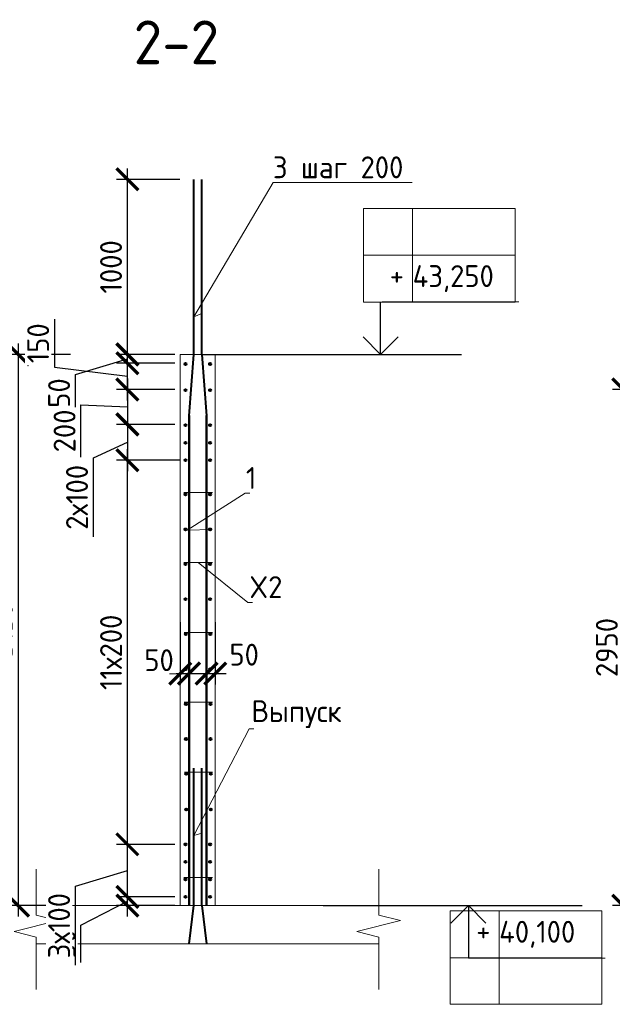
# Model space of a CAD drawing. Header units: millimetres. Extents: x 247266 to 730847, y -636031 to 10052.
# Tile 136 of 196: x 538104 to 544879, y -262127 to -250875. Entities that reach past the tile are written whole.
import ezdxf
from ezdxf import colors
from ezdxf.entities.mleader import LeaderData, LeaderLine
from ezdxf.math import Vec2, Vec3

# ---------------------------------------------------------------- set-up
doc = ezdxf.new("R2010")
doc.units = ezdxf.units.MM
for name, color, linetype, lineweight in [('AF_Stena', 7, 'Continuous', 18), ('KR_Fundament', 7, 'Continuous', 18), ('RAZMER', 7, 'Continuous', 15), ('Арм_шпильки', 7, 'Continuous', 18), ('Армирование', 7, 'Continuous', 40), ('АрмСтер', 7, 'Continuous', 50), ('АС-Таблицы', 7, 'Continuous', 20), ('отметки', 7, 'Continuous', 18), ('подоснова', 7, 'Continuous', 5)]:
    doc.layers.add(name, color=color, linetype=linetype, lineweight=lineweight)
doc.layers.add('РАЗМЕРЫ', color=7, linetype='Continuous')
doc.styles.add('GOST-2.304_Type-B', font='GOST_Common.ttf')
doc.styles.add('ГОСТ', font='GOST_Common.ttf')
doc.dimstyles.new('мой 25', dxfattribs={"dimscale": 100, "dimtxt": 2.5, "dimasz": 2.5, "dimexe": 1.25, "dimexo": 0.625, "dimtad": 1, "dimdec": 0, "dimlfac": 0.5, "dimtxsty": 'GOST-2.304_Type-B', "dimblk": 'ARCHTICK', "dimcen": 2.5, "dimdle": 1.25, "dimaunit": 1, "dimadec": 1, "dimazin": 2, "dimtfac": 1, "dimtdec": 0, "dimtmove": 1, "dimatfit": 3, "dimfxl": 6, "dimfxlon": 1, "dimtfill": 1, "dimlwd": -1, "dimlwe": -1, "dimarcsym": 0})

# ---------------------------------------------------------------- blocks, each defined once
blk = doc.blocks.new('_None')
blk = doc.blocks.new('_ArchTick')
at = {"color": 0, "linetype": 'ByBlock', "const_width": 0.15}
blk.add_lwpolyline([(-0.5, -0.5), (0.5, 0.5)], dxfattribs=at)
blk = doc.blocks.new('*D920')
at = {"layer": 'DEFPOINTS', "color": 0, "ltscale": 100}
for p in [(539940, -257698), (540040, -257698), (540040, -258348)]:
    blk.add_point(p, dxfattribs=at)
at = {"layer": 'РАЗМЕРЫ', "color": 0, "linetype": 'Continuous'}
for p, q in [((539940, -257760), (539940, -258473)), ((540040, -257760), (540040, -258473)), ((539815, -258348), (540165, -258348))]:
    blk.add_line(p, q, dxfattribs=at)
at = {"layer": 'РАЗМЕРЫ', "color": 0, "ltscale": 100, "xscale": 250, "yscale": 250, "zscale": 250}
blk.add_blockref('_ArchTick', (539940, -258348), dxfattribs=at)
at = {"layer": 'РАЗМЕРЫ', "color": 0, "ltscale": 100, "xscale": 250, "yscale": 250, "zscale": 250, "rotation": 180}
blk.add_blockref('_ArchTick', (540040, -258348), dxfattribs=at)
at = {"layer": 'РАЗМЕРЫ', "color": 0, "lineweight": 0, "ltscale": 100, "insert": (539697, -258195), "char_height": 250, "attachment_point": 5, "style": 'GOST-2.304_Type-B', "bg_fill": 3, "box_fill_scale": 1.1, "bg_fill_color": 256, "bg_fill_true_color": 13158600, "bg_fill_transparency": 0}
blk.add_mtext('50', dxfattribs=at)
blk = doc.blocks.new('*D921')
at = {"layer": 'DEFPOINTS', "color": 0, "ltscale": 100}
for p in [(540240, -257698), (540340, -257698), (540340, -258348)]:
    blk.add_point(p, dxfattribs=at)
at = {"layer": 'РАЗМЕРЫ', "color": 0, "linetype": 'Continuous'}
for p, q in [((540240, -257760), (540240, -258473)), ((540340, -257760), (540340, -258473)), ((540115, -258348), (540465, -258348))]:
    blk.add_line(p, q, dxfattribs=at)
at = {"layer": 'РАЗМЕРЫ', "color": 0, "ltscale": 100, "xscale": 250, "yscale": 250, "zscale": 250}
blk.add_blockref('_ArchTick', (540240, -258348), dxfattribs=at)
at = {"layer": 'РАЗМЕРЫ', "color": 0, "ltscale": 100, "xscale": 250, "yscale": 250, "zscale": 250, "rotation": 180}
blk.add_blockref('_ArchTick', (540340, -258348), dxfattribs=at)
at = {"layer": 'РАЗМЕРЫ', "color": 0, "lineweight": 0, "ltscale": 100, "insert": (540670, -258132), "char_height": 250, "attachment_point": 5, "style": 'GOST-2.304_Type-B', "bg_fill": 3, "box_fill_scale": 1.1, "bg_fill_color": 256, "bg_fill_true_color": 13158600, "bg_fill_transparency": 0}
blk.add_mtext('50', dxfattribs=at)
blk = doc.blocks.new('*D922')
at = {"layer": 'DEFPOINTS', "color": 0, "ltscale": 100}
for p in [(540340, -254700), (538086, -261000), (540404, -261000)]:
    blk.add_point(p, dxfattribs=at)
at = {"layer": 'РАЗМЕРЫ', "color": 0, "linetype": 'Continuous'}
for p, q in [((538086, -254575), (538086, -261125)), ((538686, -254700), (537961, -254700)), ((538686, -261000), (537961, -261000))]:
    blk.add_line(p, q, dxfattribs=at)
at = {"layer": 'РАЗМЕРЫ', "color": 0, "ltscale": 100, "xscale": 250, "yscale": 250, "zscale": 250}
for p, rotation in [((538086, -254700), 90), ((538086, -261000), 270)]:
    blk.add_blockref('_ArchTick', p, dxfattribs=dict(at, rotation=rotation))
at = {"layer": 'РАЗМЕРЫ', "color": 0, "lineweight": 0, "ltscale": 100, "insert": (537898, -257850), "char_height": 250, "attachment_point": 5, "rotation": 90, "style": 'GOST-2.304_Type-B', "bg_fill": 3, "box_fill_scale": 1.1, "bg_fill_color": 256, "bg_fill_true_color": 13158600, "bg_fill_transparency": 0}
blk.add_mtext('3150', dxfattribs=at)
blk = doc.blocks.new('*D923')
at = {"layer": 'DEFPOINTS', "color": 0, "ltscale": 100}
for p in [(539335, -260900), (539940, -260900), (539940, -261000)]:
    blk.add_point(p, dxfattribs=at)
at = {"layer": 'РАЗМЕРЫ', "color": 0, "linetype": 'Continuous'}
for p, q in [((539335, -261125), (539335, -260775)), ((539878, -260900), (539210, -260900)), ((538804, -261224), (539335, -260950)), ((539878, -261000), (539210, -261000)), ((538804, -261649), (538804, -261224))]:
    blk.add_line(p, q, dxfattribs=at)
at = {"layer": 'РАЗМЕРЫ', "color": 0, "ltscale": 100, "xscale": 250, "yscale": 250, "zscale": 250}
for p, rotation in [((539335, -260900), 270), ((539335, -261000), 90)]:
    blk.add_blockref('_ArchTick', p, dxfattribs=dict(at, rotation=rotation))
at = {"layer": 'РАЗМЕРЫ', "color": 0, "lineweight": 0, "ltscale": 100, "insert": (538617, -261436), "char_height": 250, "attachment_point": 5, "rotation": 90, "style": 'GOST-2.304_Type-B', "bg_fill": 3, "box_fill_scale": 1.1, "bg_fill_color": 256, "bg_fill_true_color": 13158600, "bg_fill_transparency": 0}
blk.add_mtext('50', dxfattribs=at)
blk = doc.blocks.new('*D924')
at = {"layer": 'DEFPOINTS', "color": 0, "ltscale": 100}
for p in [(539335, -260300), (539940, -260300), (539841, -260900)]:
    blk.add_point(p, dxfattribs=at)
at = {"layer": 'РАЗМЕРЫ', "color": 0, "linetype": 'Continuous'}
for p, q in [((539335, -261025), (539335, -260175)), ((539878, -260300), (539210, -260300)), ((538741, -260779), (539335, -260600)), ((538741, -261679), (538741, -260779)), ((539779, -260900), (539210, -260900))]:
    blk.add_line(p, q, dxfattribs=at)
at = {"layer": 'РАЗМЕРЫ', "color": 0, "ltscale": 100, "xscale": 250, "yscale": 250, "zscale": 250}
for p, rotation in [((539335, -260300), 90), ((539335, -260900), 270)]:
    blk.add_blockref('_ArchTick', p, dxfattribs=dict(at, rotation=rotation))
at = {"layer": 'РАЗМЕРЫ', "color": 0, "lineweight": 0, "ltscale": 100, "insert": (538554, -261229), "char_height": 250, "attachment_point": 5, "rotation": 90, "style": 'GOST-2.304_Type-B', "bg_fill": 3, "box_fill_scale": 1.1, "bg_fill_color": 256, "bg_fill_true_color": 13158600, "bg_fill_transparency": 0}
blk.add_mtext('3х100', dxfattribs=at)
blk = doc.blocks.new('*D925')
at = {"layer": 'DEFPOINTS', "color": 0, "ltscale": 100}
for p in [(539335, -255910), (540000, -255910), (539910, -260300)]:
    blk.add_point(p, dxfattribs=at)
at = {"layer": 'РАЗМЕРЫ', "color": 0, "linetype": 'Continuous'}
for p, q in [((539335, -260425), (539335, -255785)), ((539935, -255910), (539210, -255910)), ((539847, -260300), (539210, -260300))]:
    blk.add_line(p, q, dxfattribs=at)
at = {"layer": 'РАЗМЕРЫ', "color": 0, "ltscale": 100, "xscale": 250, "yscale": 250, "zscale": 250}
for p, rotation in [((539335, -255910), 90), ((539335, -260300), 270)]:
    blk.add_blockref('_ArchTick', p, dxfattribs=dict(at, rotation=rotation))
at = {"layer": 'РАЗМЕРЫ', "color": 0, "lineweight": 0, "ltscale": 100, "insert": (539148, -258105), "char_height": 250, "attachment_point": 5, "rotation": 90, "style": 'GOST-2.304_Type-B', "bg_fill": 3, "box_fill_scale": 1.1, "bg_fill_color": 256, "bg_fill_true_color": 13158600, "bg_fill_transparency": 0}
blk.add_mtext('11х200', dxfattribs=at)
blk = doc.blocks.new('*D926')
at = {"layer": 'DEFPOINTS', "color": 0, "ltscale": 100}
for p in [(539335, -254701), (539940, -254701), (539940, -254801)]:
    blk.add_point(p, dxfattribs=at)
at = {"layer": 'РАЗМЕРЫ', "color": 0, "linetype": 'Continuous'}
for p, q in [((539335, -254926), (539335, -254576)), ((539878, -254701), (539210, -254701)), ((538741, -254929), (539335, -254751)), ((539878, -254801), (539210, -254801)), ((538741, -255355), (538741, -254929))]:
    blk.add_line(p, q, dxfattribs=at)
at = {"layer": 'РАЗМЕРЫ', "color": 0, "ltscale": 100, "xscale": 250, "yscale": 250, "zscale": 250}
for p, rotation in [((539335, -254701), 270), ((539335, -254801), 90)]:
    blk.add_blockref('_ArchTick', p, dxfattribs=dict(at, rotation=rotation))
at = {"layer": 'РАЗМЕРЫ', "color": 0, "lineweight": 0, "ltscale": 100, "insert": (538554, -255142), "char_height": 250, "attachment_point": 5, "rotation": 90, "style": 'GOST-2.304_Type-B', "bg_fill": 3, "box_fill_scale": 1.1, "bg_fill_color": 256, "bg_fill_true_color": 13158600, "bg_fill_transparency": 0}
blk.add_mtext('50', dxfattribs=at)
blk = doc.blocks.new('*D927')
at = {"layer": 'DEFPOINTS', "color": 0, "ltscale": 100}
for p in [(539940, -255500), (539335, -255910), (539628, -255910)]:
    blk.add_point(p, dxfattribs=at)
at = {"layer": 'РАЗМЕРЫ', "color": 0, "linetype": 'Continuous'}
for p, q in [((539335, -255375), (539335, -256035)), ((539878, -255500), (539210, -255500)), ((538947, -255884), (539335, -255705)), ((538947, -256784), (538947, -255884)), ((539565, -255910), (539210, -255910))]:
    blk.add_line(p, q, dxfattribs=at)
at = {"layer": 'РАЗМЕРЫ', "color": 0, "ltscale": 100, "xscale": 250, "yscale": 250, "zscale": 250}
for p, rotation in [((539335, -255500), 90), ((539335, -255910), 270)]:
    blk.add_blockref('_ArchTick', p, dxfattribs=dict(at, rotation=rotation))
at = {"layer": 'РАЗМЕРЫ', "color": 0, "lineweight": 0, "ltscale": 100, "insert": (538759, -256334), "char_height": 250, "attachment_point": 5, "rotation": 90, "style": 'GOST-2.304_Type-B', "bg_fill": 3, "box_fill_scale": 1.1, "bg_fill_color": 256, "bg_fill_true_color": 13158600, "bg_fill_transparency": 0}
blk.add_mtext('2х100', dxfattribs=at)
blk = doc.blocks.new('*D928')
at = {"layer": 'DEFPOINTS', "color": 0, "ltscale": 100}
for p in [(539335, -252700), (540095, -252700), (539774, -254700)]:
    blk.add_point(p, dxfattribs=at)
at = {"layer": 'РАЗМЕРЫ', "color": 0, "linetype": 'Continuous'}
for p, q in [((539335, -254825), (539335, -252575)), ((539935, -252700), (539210, -252700)), ((539711, -254700), (539210, -254700))]:
    blk.add_line(p, q, dxfattribs=at)
at = {"layer": 'РАЗМЕРЫ', "color": 0, "ltscale": 100, "xscale": 250, "yscale": 250, "zscale": 250}
for p, rotation in [((539335, -252700), 90), ((539335, -254700), 270)]:
    blk.add_blockref('_ArchTick', p, dxfattribs=dict(at, rotation=rotation))
at = {"layer": 'РАЗМЕРЫ', "color": 0, "lineweight": 0, "ltscale": 100, "insert": (539148, -253700), "char_height": 250, "attachment_point": 5, "rotation": 90, "style": 'GOST-2.304_Type-B', "bg_fill": 3, "box_fill_scale": 1.1, "bg_fill_color": 256, "bg_fill_true_color": 13158600, "bg_fill_transparency": 0}
blk.add_mtext('1000', dxfattribs=at)
blk = doc.blocks.new('*D919')
at = {"layer": 'DEFPOINTS', "color": 0, "ltscale": 100}
for p in [(539940, -255101), (539335, -255501), (539821, -255501)]:
    blk.add_point(p, dxfattribs=at)
at = {"layer": 'РАЗМЕРЫ', "color": 0, "linetype": 'Continuous'}
for p, q in [((539335, -254976), (539335, -255626)), ((539878, -255101), (539210, -255101)), ((538804, -255875), (538804, -255275)), ((538804, -255275), (539335, -255301)), ((539759, -255501), (539210, -255501))]:
    blk.add_line(p, q, dxfattribs=at)
at = {"layer": 'РАЗМЕРЫ', "color": 0, "ltscale": 100, "xscale": 250, "yscale": 250, "zscale": 250}
for p, rotation in [((539335, -255101), 90), ((539335, -255501), 270)]:
    blk.add_blockref('_ArchTick', p, dxfattribs=dict(at, rotation=rotation))
at = {"layer": 'РАЗМЕРЫ', "color": 0, "lineweight": 0, "ltscale": 100, "insert": (538617, -255575), "char_height": 250, "attachment_point": 5, "rotation": 90, "style": 'GOST-2.304_Type-B', "bg_fill": 3, "box_fill_scale": 1.1, "bg_fill_color": 256, "bg_fill_true_color": 13158600, "bg_fill_transparency": 0}
blk.add_mtext('200', dxfattribs=at)
blk = doc.blocks.new('*D932')
at = {"layer": 'DEFPOINTS', "color": 0, "ltscale": 100}
for p in [(545449, -255100), (545004, -261000), (547323, -261000)]:
    blk.add_point(p, dxfattribs=at)
at = {"layer": 'РАЗМЕРЫ', "color": 0, "linetype": 'Continuous'}
for p, q in [((545004, -254975), (545004, -261125)), ((545387, -255100), (544879, -255100)), ((545604, -261000), (544879, -261000))]:
    blk.add_line(p, q, dxfattribs=at)
at = {"layer": 'РАЗМЕРЫ', "color": 0, "ltscale": 100, "xscale": 250, "yscale": 250, "zscale": 250}
for p, rotation in [((545004, -255100), 90), ((545004, -261000), 270)]:
    blk.add_blockref('_ArchTick', p, dxfattribs=dict(at, rotation=rotation))
at = {"layer": 'РАЗМЕРЫ', "color": 0, "lineweight": 0, "ltscale": 100, "insert": (544816, -258050), "char_height": 250, "attachment_point": 5, "rotation": 90, "style": 'GOST-2.304_Type-B', "bg_fill": 3, "box_fill_scale": 1.1, "bg_fill_color": 256, "bg_fill_true_color": 13158600, "bg_fill_transparency": 0}
blk.add_mtext('2950', dxfattribs=at)
blk = doc.blocks.new('*D1023')
at = {"layer": 'DEFPOINTS', "color": 0, "ltscale": 100}
for p in [(539335, -254801), (539690, -254801), (539940, -255101)]:
    blk.add_point(p, dxfattribs=at)
at = {"layer": 'РАЗМЕРЫ', "color": 0, "linetype": 'Continuous'}
for p, q in [((538502, -254298), (538502, -254848)), ((539335, -255226), (539335, -254676)), ((538502, -254848), (539335, -254951)), ((539628, -254801), (539210, -254801)), ((539878, -255101), (539210, -255101))]:
    blk.add_line(p, q, dxfattribs=at)
at = {"layer": 'РАЗМЕРЫ', "color": 0, "ltscale": 100, "xscale": 250, "yscale": 250, "zscale": 250}
for p, rotation in [((539335, -254801), 90), ((539335, -255101), 270)]:
    blk.add_blockref('_ArchTick', p, dxfattribs=dict(at, rotation=rotation))
at = {"layer": 'РАЗМЕРЫ', "color": 0, "lineweight": 0, "ltscale": 100, "insert": (538315, -254573), "char_height": 250, "attachment_point": 5, "rotation": 90, "style": 'GOST-2.304_Type-B', "bg_fill": 3, "box_fill_scale": 1.1, "bg_fill_color": 256, "bg_fill_true_color": 13158600, "bg_fill_transparency": 0}
blk.add_mtext('150', dxfattribs=at)
blk = doc.blocks.new('*T2941')
at = {"layer": 'DEFPOINTS', "color": 8, "linetype": 'ByBlock', "lineweight": 0}
for p, q in [((0, 1067), (1734, 1067)), ((0, 0), (0, 1067)), ((561, 0), (561, 1067)), ((1734, 0), (1734, 1067)), ((0, 533), (1734, 533)), ((0, 0), (1734, 0))]:
    blk.add_line(p, q, dxfattribs=at)
at = {"layer": 'АС-Таблицы', "color": 0, "char_height": 250, "style": 'ГОСТ'}
for s, insert, width, attachment_point in [('+', (461, 967), 361.22, 3), ('40,100', (561, 800), 1173.09, 4)]:
    blk.add_mtext(s, dxfattribs=dict(at, insert=insert, width=width, attachment_point=attachment_point))
blk = doc.blocks.new('*T2955')
at = {"layer": 'DEFPOINTS', "color": 8, "linetype": 'ByBlock', "lineweight": 0}
for p, q in [((0, 0), (1734, 0)), ((0, 0), (0, -1067)), ((561, 0), (561, -1067)), ((1734, 0), (1734, -1067)), ((0, -533), (1734, -533)), ((0, -1067), (1734, -1067))]:
    blk.add_line(p, q, dxfattribs=at)
at = {"layer": 'АС-Таблицы', "color": 0, "char_height": 250, "style": 'ГОСТ'}
for s, insert, width, attachment_point in [('+', (461, -633), 361.22, 3), ('43,250', (561, -800), 1173.09, 4)]:
    blk.add_mtext(s, dxfattribs=dict(at, insert=insert, width=width, attachment_point=attachment_point))

msp = doc.modelspace()

# ---------------------------------------------------------------- linework, layer by layer
for points in [[(542101.7, -254700.45), (542936.27, -254700.45)], [(541572.55, -260999.98), (544533.52, -260999.98)]]:
    msp.add_lwpolyline(points)
at = {"layer": 'AF_Stena', "lineweight": 20}
for p, q in [((539940.13, -254701.14), (539940.13, -261000.12)), ((540340.13, -254701.14), (539940.13, -254701.14)), ((540340.13, -261000.12), (540340.13, -255400.12))]:
    msp.add_line(p, q, dxfattribs=at)
for points in [[(538291.55, -261053.45), (538291.55, -260581.6)], [(542207.94, -261053.45), (542207.94, -260581.6)], [(538291.55, -261053.45), (538291.55, -261108.45)], [(538291.55, -261108.45), (538541.55, -261170.95)], [(542207.94, -261053.45), (542207.94, -261108.45)], [(542207.94, -261108.45), (542457.94, -261170.95)], [(538541.55, -261170.95), (538041.55, -261295.95)], [(542457.94, -261170.95), (541957.94, -261295.95)], [(538041.55, -261295.95), (538291.55, -261358.45)], [(538291.55, -261358.45), (538291.55, -261413.45)], [(541957.94, -261295.95), (542207.94, -261358.45)], [(542207.94, -261358.45), (542207.94, -261413.45)], [(538291.55, -261413.45), (538291.55, -261957.56)], [(542207.94, -261413.45), (542207.94, -261957.56)]]:
    msp.add_lwpolyline(points, dxfattribs=at)
at = {"layer": 'KR_Fundament', "lineweight": 9}
for p, q in [((542207.94, -261000.12), (538291.55, -261000.12)), ((538291.55, -261435.97), (542207.94, -261435.97))]:
    msp.add_line(p, q, dxfattribs=at)
at = {"layer": 'RAZMER', "ltscale": 100}
for p, q in [((542246.07, -254098.68), (543808.57, -254098.68)), ((542246.07, -254101.33), (543808.57, -254101.33)), ((542246.07, -254101.33), (543808.57, -254101.33)), ((543233.72, -261447.33), (543235.25, -261594.14)), ((543235.25, -261599.1), (544797.75, -261599.1)), ((543235.25, -261599.1), (544797.75, -261599.1)), ((543235.25, -261601.75), (544797.75, -261601.75))]:
    msp.add_line(p, q, dxfattribs=at)
at = {"layer": 'Арм_шпильки'}
msp.add_line((539980.13, -256280.27), (540309.63, -256280.27), dxfattribs=at)
at = {"layer": 'Армирование', "ltscale": 100}
for p, q in [((540095.12, -261000.12), (540095.42, -259426.99)), ((540185.83, -261000.12), (540186.14, -259426.99))]:
    msp.add_line(p, q, dxfattribs=at)
for centre in [(540000.13, -256300.27), (540280.13, -256300.27), (540000.13, -256700.27), (540280.13, -256700.27), (540280.13, -260500.12), (540280.13, -260900.12)]:
    msp.add_circle(centre, 12, dxfattribs=at)
at = {"layer": 'АрмСтер', "ltscale": 15}
for p, q in [((540041.41, -261000.12), (540041.41, -255400.12)), ((540239.83, -261000.12), (540239.83, -255400.12))]:
    msp.add_line(p, q, dxfattribs=at)
at = {"layer": 'отметки', "linetype": 'Continuous', "lineweight": 25, "ltscale": 100}
for p, q in [((542230.17, -254700.89), (542230.17, -254100.89)), ((543233.72, -260999.98), (543233.72, -261599.98))]:
    msp.add_line(p, q, dxfattribs=at)
for points in [[(542030.17, -254500.89), (542230.17, -254700.89), (542430.17, -254500.89)], [(543033.72, -261199.98), (543233.72, -260999.98), (543433.72, -261199.98)]]:
    msp.add_lwpolyline(points, dxfattribs=at)

# ---------------------------------------------------------------- block references
msp.add_blockref('*T2955', (542035.13, -253034.66))

# ---------------------------------------------------------------- texts
at = {"layer": 'РАЗМЕРЫ', "insert": (539894.92, -251134.29), "char_height": 500, "attachment_point": 5, "style": 'GOST-2.304_Type-B'}
msp.add_mtext_dynamic_manual_height_columns('2-2', width=3941.2128, gutter_width=625, heights=[0], dxfattribs=at)

# ---------------------------------------------------------------- dimensions: what is measured, and where the dimension line sits
at = {"layer": 'РАЗМЕРЫ', "lineweight": 0}
dim = msp.add_linear_dim(base=(545003.83, -261000.12), p1=(545449.34, -255100.12), p2=(547322.61, -261000.12), angle=90, dimstyle='мой 25', dxfattribs=at)
dim.commit()
dim.dimension.update_dxf_attribs({"geometry": '*D932', "text_midpoint": (544816.2, -258050.12)})

# ---------------------------------------------------------------- leaders
at = {"layer": 'подоснова'}
ml = msp.add_multileader_mtext('Standard', dxfattribs=at)
ml.set_content('1 ', color=256, style='GOST-2.304_Type-B')
ml.set_leader_properties(color=256, linetype='ByLayer', lineweight=15)
ml.set_arrow_properties(name='NONE')
ml.build(insert=Vec2(0, 0))
ml.multileader.update_dxf_attribs({"text_left_attachment_type": 6, "text_right_attachment_type": 6, "dogleg_length": 10, "arrow_head_size": 18})
ctx = ml.context
ctx.base_point, ctx.char_height, ctx.arrow_head_size, ctx.landing_gap_size, ctx.plane_origin = Vec3(540692.18, -256287.68), 250, 18, 20, Vec3(539697.67, -255847.4)
ctx.left_attachment, ctx.right_attachment, ctx.text_align_type = 6, 6, 1
notes = []
notes.append((ctx, [(0, (1, 1, 0), (540682.14, -256287.68), (1, 0), 10, [(1, [(540304.13, -256700.27), (540020.28, -256709.65)], 0, [])])]))
ctx.mtext.insert, ctx.mtext.width, ctx.mtext.alignment, ctx.mtext.flow_direction = Vec3(540749.68, -255987.68), 22.8978, 2, 5
ml = msp.add_multileader_mtext('Standard', dxfattribs=at)
ml.set_content('Выпуск', color=256, style='GOST-2.304_Type-B')
ml.set_leader_properties(color=256, linetype='ByLayer', lineweight=15)
ml.set_arrow_properties(name='NONE')
ml.build(insert=Vec2(0, 0))
ml.multileader.update_dxf_attribs({"text_left_attachment_type": 6, "text_right_attachment_type": 6, "dogleg_length": 10, "arrow_head_size": 18})
ctx = ml.context
ctx.base_point, ctx.char_height, ctx.arrow_head_size, ctx.landing_gap_size, ctx.plane_origin = Vec3(540736.42, -258977.7), 250, 18, 20, Vec3(539579.41, -258959.57)
ctx.left_attachment, ctx.right_attachment, ctx.text_align_type = 6, 6, 1
notes.append((ctx, [(0, (1, 1, 0), (540725.91, -258978.02), (1, 0), 10, [(1, [(540185.99, -260169.93), (540095.15, -260197.47)], 0, [])])]))
ctx.mtext.insert, ctx.mtext.width, ctx.mtext.alignment, ctx.mtext.flow_direction = Vec3(541268.92, -258652.7), 22.8978, 2, 5
for ctx, leaders in notes:
    for number, flags, end, landing, length, lines in leaders:
        leader = LeaderData()
        leader.index, (leader.has_last_leader_line, leader.has_dogleg_vector, leader.attachment_direction) = number, flags
        leader.last_leader_point, leader.dogleg_vector, leader.dogleg_length = Vec3(end), Vec3(landing), length
        for number, points, colour, breaks in lines:
            line = LeaderLine()
            line.index, line.vertices, line.color, line.breaks = number, Vec3.list(points), colors.encode_raw_color(colour), breaks
            leader.lines.append(line)
        ctx.leaders.append(leader)

# ---------------------------------------------------------------- next in the draw order: block references
msp.add_blockref('*T2941', (543024.3, -262127.47))

# ---------------------------------------------------------------- next in the draw order: dimensions: what is measured, and where the dimension line sits
at = {"layer": 'РАЗМЕРЫ', "lineweight": 0}
dim = msp.add_linear_dim(base=(540040.09, -258347.71), p1=(539940.13, -257697.53), p2=(540040.09, -257697.53), dimstyle='мой 25', dxfattribs=at)
dim.commit()
dim.dimension.update_dxf_attribs({"geometry": '*D920', "text_midpoint": (539697.5, -258382.28), "dimtype": 160})

# ---------------------------------------------------------------- next in the draw order: dimensions: what is measured, and where the dimension line sits
dim = msp.add_linear_dim(base=(540340.13, -258347.71), p1=(540240.09, -257697.53), p2=(540340.13, -257697.53), dimstyle='мой 25', dxfattribs=at)
dim.commit()
dim.dimension.update_dxf_attribs({"geometry": '*D921', "text_midpoint": (540669.74, -258319.7), "dimtype": 160})

# ---------------------------------------------------------------- next in the draw order: dimensions: what is measured, and where the dimension line sits
dim = msp.add_linear_dim(base=(538085.57, -261000.12), p1=(540340.13, -254700.14), p2=(540404.35, -261000.12), angle=90, dimstyle='мой 25', dxfattribs=at)
dim.commit()
dim.dimension.update_dxf_attribs({"geometry": '*D922', "text_midpoint": (537897.95, -257850.13)})

# ---------------------------------------------------------------- next in the draw order: linework, layer by layer
msp.add_lwpolyline([(540192.73, -254700.45), (543153.7, -254700.45)])
at = {"layer": 'AF_Stena', "lineweight": 20}
msp.add_line((540340.13, -255400.12), (540340.13, -254701.14), dxfattribs=at)
at = {"layer": 'Арм_шпильки'}
for p, q in [((539980.13, -257078.6), (540309.63, -257078.6)), ((539982.81, -257876.93), (540309.63, -257876.93)), ((539985.48, -258675.25), (540309.63, -258675.25)), ((539988.15, -259473.58), (540309.63, -259473.58)), ((539980.13, -260680.12), (540309.63, -260680.12))]:
    msp.add_line(p, q, dxfattribs=at)
at = {"layer": 'Армирование', "ltscale": 100}
for p, q in [((540095.42, -254700.12), (540095.42, -252700.12)), ((540186.14, -254700.12), (540186.14, -252700.12)), ((540041.41, -255402.55), (540095.42, -254701.14)), ((540186.14, -254701.14), (540240.13, -255402.55)), ((540041.41, -261435.97), (540095.12, -261000.12)), ((540185.83, -261000.12), (540239.83, -261434.68))]:
    msp.add_line(p, q, dxfattribs=at)
for centre in [(540280.13, -254810.12), (540280.13, -255110.12), (540000.13, -255510.12), (540280.13, -255510.12), (540280.13, -255710.12), (540280.13, -255910.12), (540000.13, -257098.6), (540280.13, -257098.6), (540000.13, -257498.6), (540280.13, -257498.6), (540002.81, -257896.93), (540282.81, -257896.93), (540002.81, -258296.93), (540282.81, -258296.93), (540005.48, -258695.25), (540285.48, -258695.25), (540005.48, -259095.25), (540285.48, -259095.25), (540008.15, -259493.58), (540288.15, -259493.58), (540008.15, -259900.58), (540288.15, -259900.58), (540280.13, -260300.12), (540280.13, -260700.12)]:
    msp.add_circle(centre, 12, dxfattribs=at)

# ---------------------------------------------------------------- next in the draw order: dimensions: what is measured, and where the dimension line sits
at = {"layer": 'РАЗМЕРЫ', "lineweight": 0}
dim = msp.add_linear_dim(base=(539335.41, -254701.14), p1=(539940.13, -254801.29), p2=(539940.13, -254701.14), angle=90, dimstyle='мой 25', dxfattribs=at)
dim.commit()
dim.dimension.update_dxf_attribs({"geometry": '*D926', "text_midpoint": (538553.66, -254991.95)})
dim = msp.add_linear_dim(base=(539335.41, -260900.27), p1=(539940.13, -261000.12), p2=(539940.13, -260900.27), angle=90, dimstyle='мой 25', dxfattribs=at)
dim.commit()
dim.dimension.update_dxf_attribs({"geometry": '*D923', "text_midpoint": (538804.16, -261286), "dimtype": 160})

# ---------------------------------------------------------------- next in the draw order: leaders
at = {"layer": 'подоснова'}
ml = msp.add_multileader_mtext('Standard', dxfattribs=at)
ml.set_content('X2', color=256, style='GOST-2.304_Type-B')
ml.set_leader_properties(color=256, linetype='ByLayer', lineweight=15)
ml.set_arrow_properties(name='NONE')
ml.build(insert=Vec2(0, 0))
ml.multileader.update_dxf_attribs({"text_left_attachment_type": 6, "text_right_attachment_type": 6, "dogleg_length": 10, "arrow_head_size": 18})
ctx = ml.context
ctx.base_point, ctx.char_height, ctx.arrow_head_size, ctx.landing_gap_size, ctx.plane_origin = Vec3(540723.17, -257534.7), 250, 18, 20, Vec3(539728.66, -256388.56)
ctx.left_attachment, ctx.right_attachment, ctx.text_align_type = 6, 6, 1
notes = []
notes.append((ctx, [(0, (1, 1, 0), (540713, -257534.96), (1, 0), 10, [(0, [(540144.88, -257078.6)], 0, [])])]))
ctx.mtext.insert, ctx.mtext.width, ctx.mtext.alignment, ctx.mtext.flow_direction = Vec3(540918.17, -257234.7), 22.8978, 2, 5
for ctx, leaders in notes:
    for number, flags, end, landing, length, lines in leaders:
        leader = LeaderData()
        leader.index, (leader.has_last_leader_line, leader.has_dogleg_vector, leader.attachment_direction) = number, flags
        leader.last_leader_point, leader.dogleg_vector, leader.dogleg_length = Vec3(end), Vec3(landing), length
        for number, points, colour, breaks in lines:
            line = LeaderLine()
            line.index, line.vertices, line.color, line.breaks = number, Vec3.list(points), colors.encode_raw_color(colour), breaks
            leader.lines.append(line)
        ctx.leaders.append(leader)

# ---------------------------------------------------------------- next in the draw order: linework, layer by layer
at = {"layer": 'Армирование', "ltscale": 100}
msp.add_circle((540000.13, -255110.12), 12, dxfattribs=at)

# ---------------------------------------------------------------- next in the draw order: dimensions: what is measured, and where the dimension line sits
at = {"layer": 'РАЗМЕРЫ', "lineweight": 0}
dim = msp.add_linear_dim(base=(539335.41, -252700.12), p1=(539773.59, -254700.12), p2=(540095.42, -252700.12), angle=90, dimstyle='мой 25', dxfattribs=at)
dim.commit()
dim.dimension.update_dxf_attribs({"geometry": '*D928', "text_midpoint": (539147.79, -253700.12)})
dim = msp.add_linear_dim(base=(539335.41, -260300.27), p1=(539841.12, -260900.27), p2=(539940.13, -260300.27), angle=90, text='3х100', dimstyle='мой 25', dxfattribs=at)
dim.commit()
dim.dimension.update_dxf_attribs({"geometry": '*D924', "text_midpoint": (538553.66, -260841.01)})

# ---------------------------------------------------------------- next in the draw order: linework, layer by layer
at = {"layer": 'Армирование', "ltscale": 100}
for centre in [(540000.13, -260700.12), (540000.13, -260900.12)]:
    msp.add_circle(centre, 12, dxfattribs=at)

# ---------------------------------------------------------------- next in the draw order: dimensions: what is measured, and where the dimension line sits
at = {"layer": 'РАЗМЕРЫ', "lineweight": 0}
dim = msp.add_linear_dim(base=(539335.41, -255910.12), p1=(539909.5, -260300.27), p2=(540000.13, -255910.12), angle=90, text='11х200', dimstyle='мой 25', dxfattribs=at)
dim.commit()
dim.dimension.update_dxf_attribs({"geometry": '*D925', "text_midpoint": (539147.79, -258105.2)})

# ---------------------------------------------------------------- next in the draw order: leaders
at = {"layer": 'подоснова'}
ml = msp.add_multileader_mtext('Standard', dxfattribs=at)
ml.set_content('3 шаг 200', color=256, style='GOST-2.304_Type-B')
ml.set_leader_properties(color=256, linetype='ByLayer', lineweight=15)
ml.set_arrow_properties(name='NONE')
ml.build(insert=Vec2(0, 0))
ml.multileader.update_dxf_attribs({"text_left_attachment_type": 6, "text_right_attachment_type": 6, "dogleg_length": 10, "arrow_head_size": 18})
ctx = ml.context
ctx.base_point, ctx.char_height, ctx.arrow_head_size, ctx.landing_gap_size, ctx.plane_origin = Vec3(541013.6, -252737.57), 250, 18, 20, Vec3(539686.83, -253215.7)
ctx.left_attachment, ctx.right_attachment, ctx.text_align_type = 6, 6, 1
notes = []
notes.append((ctx, [(0, (1, 1, 0), (541002.99, -252737.82), (1, 0), 10, [(1, [(540186.14, -254232.22), (540095.42, -254270.06)], 0, [])])]))
ctx.mtext.insert, ctx.mtext.alignment, ctx.mtext.flow_direction = Vec3(541744.2, -252437.57), 2, 5
for ctx, leaders in notes:
    for number, flags, end, landing, length, lines in leaders:
        leader = LeaderData()
        leader.index, (leader.has_last_leader_line, leader.has_dogleg_vector, leader.attachment_direction) = number, flags
        leader.last_leader_point, leader.dogleg_vector, leader.dogleg_length = Vec3(end), Vec3(landing), length
        for number, points, colour, breaks in lines:
            line = LeaderLine()
            line.index, line.vertices, line.color, line.breaks = number, Vec3.list(points), colors.encode_raw_color(colour), breaks
            leader.lines.append(line)
        ctx.leaders.append(leader)

# ---------------------------------------------------------------- next in the draw order: linework, layer by layer
at = {"layer": 'Армирование', "ltscale": 100}
for centre in [(540000.13, -255710.12), (540000.13, -255910.12), (540000.13, -260300.12), (540000.13, -260500.12)]:
    msp.add_circle(centre, 12, dxfattribs=at)

# ---------------------------------------------------------------- next in the draw order: dimensions: what is measured, and where the dimension line sits
at = {"layer": 'РАЗМЕРЫ', "lineweight": 0}
dim = msp.add_linear_dim(base=(539335.41, -255910.12), p1=(539940.13, -255500.27), p2=(539627.71, -255910.12), angle=90, text='2х100', dimstyle='мой 25', dxfattribs=at)
dim.commit()
dim.dimension.update_dxf_attribs({"geometry": '*D927', "text_midpoint": (538946.97, -255946.04), "dimtype": 160})

# ---------------------------------------------------------------- next in the draw order: dimensions: what is measured, and where the dimension line sits
dim = msp.add_linear_dim(base=(539335.41, -255501.27), p1=(539940.13, -255101.29), p2=(539821.48, -255501.27), angle=90, dimstyle='мой 25', dxfattribs=at)
dim.commit()
dim.dimension.update_dxf_attribs({"geometry": '*D919', "text_midpoint": (538804.16, -255337.06), "dimtype": 160})

# ---------------------------------------------------------------- next in the draw order: dimensions: what is measured, and where the dimension line sits
dim = msp.add_linear_dim(base=(539335.41, -254801.29), p1=(539940.13, -255101.29), p2=(539690.49, -254801.29), angle=90, dimstyle='мой 25', dxfattribs=at)
dim.commit()
dim.dimension.update_dxf_attribs({"geometry": '*D1023', "text_midpoint": (538502.44, -254785.67), "dimtype": 160})

# ---------------------------------------------------------------- next in the draw order: linework, layer by layer
at = {"layer": 'Армирование', "ltscale": 100}
msp.add_circle((540000.13, -254810.12), 12, dxfattribs=at)

doc.saveas('drawing.dxf')
